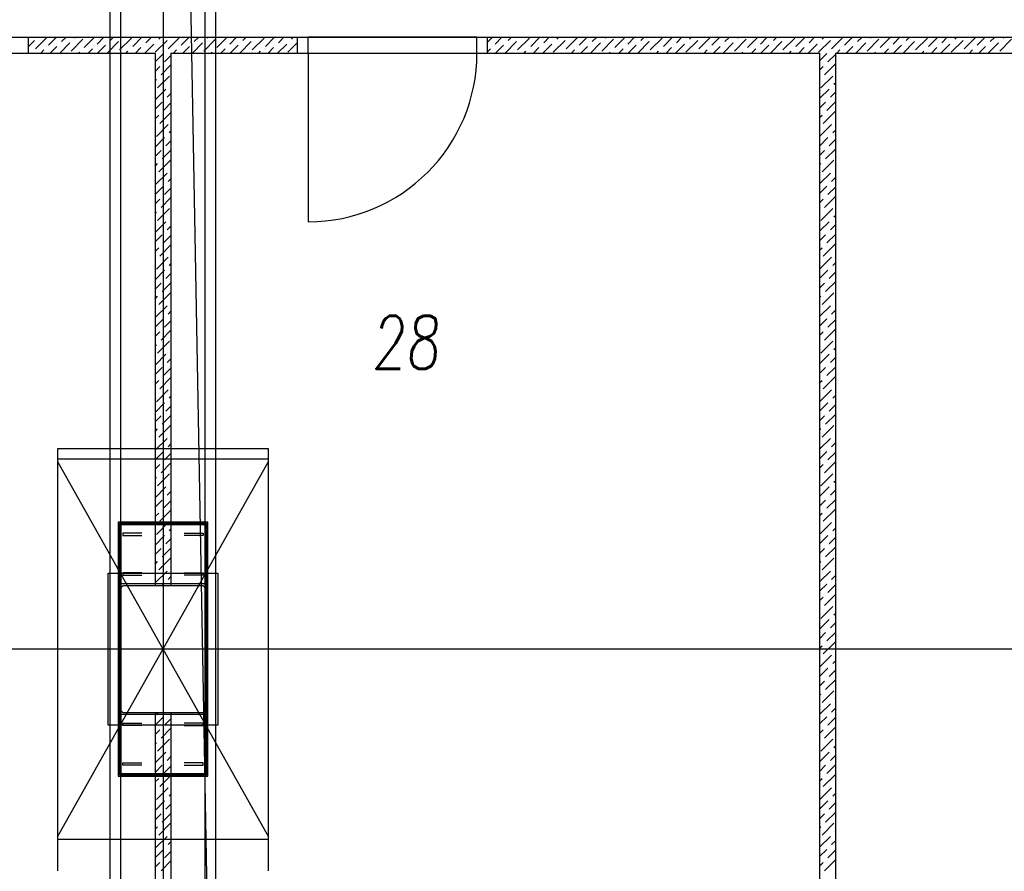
# Model space of a CAD drawing. Header units: millimetres. Extents: x 373037 to 682063, y 76092 to 274210.
# Tile 119 of 256: x 667647 to 672313, y 250779 to 254815. Entities that reach past the tile are written whole.
import ezdxf

# ---------------------------------------------------------------- set-up
doc = ezdxf.new("R2010")
doc.units = ezdxf.units.MM
doc.header["$LTSCALE"] = 100
for name, pattern in [('CK_ČERCHOVANÁ 50', [6, 3, -1.5, 0, -1.5]), ('ČERCHOVANÁ', [25.4, 12.7, -6.35, 0, -6.35]), ('ČÁRKOVANÁ', [19.05, 12.7, -6.35]), ('ČÁRKOVANÁ01-01', [2, 1, -1])]:
    doc.linetypes.add(name, pattern=pattern)
doc.layers.add('PUDORYS', color=253, linetype='CONTINUOUS')
doc.styles.add('CS-ROMANS', font='romans.shx', dxfattribs={"width": 0.75, "oblique": 5})

msp = doc.modelspace()

# ---------------------------------------------------------------- linework, layer by layer
at = {"layer": 'PUDORYS', "color": 252, "linetype": 'ČÁRKOVANÁ01-01', "ltscale": 200, "true_color": 0x939598}
msp.add_line((668551.6, 249832.2), (668126.6, 273032.2), dxfattribs=at)
at = {"layer": 'PUDORYS', "color": 252, "linetype": 'ČERCHOVANÁ', "ltscale": 25, "true_color": 0x939598}
for p, q in [((668326.6, 264632.2), (668326.6, 249134.9)), ((682063.2, 251832.2), (654424.2, 251832.2))]:
    msp.add_line(p, q, dxfattribs=at)
at = {"layer": 'PUDORYS', "color": 252, "ltscale": 20, "true_color": 0x939598}
for p, q in [((668076.6, 250032.2), (668076.6, 256632.2)), ((668576.6, 250032.2), (668576.6, 256632.2))]:
    msp.add_line(p, q, dxfattribs=at)
at = {"layer": 'PUDORYS', "color": 252, "linetype": 'CK_ČERCHOVANÁ 50', "ltscale": 50, "true_color": 0x939598}
for p, q in [((668126.6, 252132.2), (668126.6, 256432.2)), ((668526.6, 252132.2), (668526.6, 256432.2)), ((668126.6, 249832.2), (668126.6, 251532.2)), ((668526.6, 249832.2), (668526.6, 251532.2))]:
    msp.add_line(p, q, dxfattribs=at)
at = {"layer": 'PUDORYS', "color": 252, "true_color": 0x939598}
for p, q in [((667149.1, 254732.2), (668326.6, 254732.2)), ((667689.1, 254657.2), (667689.1, 254732.2)), ((668326.6, 254732.2), (673139.1, 254732.2)), ((668964.1, 254657.2), (668964.1, 254732.2)), ((669814.1, 254732.2), (669014.1, 254732.2)), ((669014.1, 254657.2), (669014.1, 254732.2)), ((669814.1, 254657.2), (669814.1, 254732.2)), ((669864.1, 254657.2), (669864.1, 254732.2)), ((667149.1, 254657.2), (668289.1, 254657.2)), ((668289.1, 254657.2), (668289.1, 252132.2)), ((668364.1, 254657.2), (668364.1, 252132.2)), ((668364.1, 254657.2), (671439.1, 254657.2)), ((669014.1, 254657.2), (669014.1, 253857.2)), ((669014.1, 254657.2), (669814.1, 254657.2)), ((671514.1, 254657.2), (672592.7, 254657.2)), ((668226.6, 252382.2), (668136.6, 252382.2)), ((668136.6, 252382.2), (668136.6, 252370.2)), ((668136.6, 252370.2), (668226.6, 252370.2)), ((668426.6, 252382.2), (668516.6, 252382.2)), ((668516.6, 252370.2), (668426.6, 252370.2)), ((668516.6, 252382.2), (668516.6, 252370.2)), ((668226.6, 252194.2), (668136.6, 252194.2)), ((668136.6, 252194.2), (668136.6, 252182.2)), ((668136.6, 252182.2), (668226.6, 252182.2)), ((668426.6, 252194.2), (668516.6, 252194.2)), ((668516.6, 252182.2), (668426.6, 252182.2)), ((668516.6, 252194.2), (668516.6, 252182.2)), ((668289.1, 251532.2), (668289.1, 249832.2)), ((668364.1, 251532.2), (668364.1, 249832.2)), ((668136.6, 251470.2), (668136.6, 251482.2)), ((668136.6, 251482.2), (668226.6, 251482.2)), ((668516.6, 251482.2), (668426.6, 251482.2)), ((668516.6, 251470.2), (668516.6, 251482.2)), ((668226.6, 251470.2), (668136.6, 251470.2)), ((668426.6, 251470.2), (668516.6, 251470.2)), ((668136.6, 251282.2), (668136.6, 251294.2)), ((668136.6, 251294.2), (668226.6, 251294.2)), ((668516.6, 251294.2), (668426.6, 251294.2)), ((668516.6, 251282.2), (668516.6, 251294.2)), ((668226.6, 251282.2), (668136.6, 251282.2)), ((668426.6, 251282.2), (668516.6, 251282.2))]:
    msp.add_line(p, q, dxfattribs=at)
at = {"layer": 'PUDORYS', "color": 252, "linetype": 'Continuous', "ltscale": 5, "true_color": 0x939598}
for p, q in [((667689.1, 254688.9), (667717, 254716.7)), ((667722.6, 254677.4), (667777.3, 254732.2)), ((667784.3, 254694.3), (667822.2, 254732.2)), ((667837, 254657.2), (667885.3, 254705.5)), ((667846, 254711.1), (667867.1, 254732.2)), ((667890.9, 254666.2), (667947.1, 254722.3)), ((667907.8, 254727.9), (667912, 254732.2)), ((667952.7, 254683), (668001.8, 254732.2)), ((668014.4, 254699.9), (668046.7, 254732.2)), ((668061.5, 254657.2), (668115.5, 254711.1)), ((668076.2, 254716.7), (668091.6, 254732.2)), ((668121.1, 254671.8), (668177.2, 254727.9)), ((668182.8, 254688.7), (668226.3, 254732.2)), ((668241.1, 254657.2), (668283.8, 254699.9)), ((668244.5, 254705.5), (668271.2, 254732.2)), ((668289.4, 254660.6), (668345.6, 254716.7)), ((668306.3, 254722.3), (668316.1, 254732.2)), ((668351.2, 254677.4), (668405.9, 254732.2)), ((668412.9, 254694.3), (668450.8, 254732.2)), ((668465.6, 254657.2), (668514, 254705.5)), ((668474.7, 254711.1), (668495.7, 254732.2)), ((668519.6, 254666.2), (668575.7, 254722.3)), ((668536.4, 254727.9), (668540.6, 254732.2)), ((668581.3, 254683), (668630.4, 254732.2)), ((668643, 254699.9), (668675.3, 254732.2)), ((668690.1, 254657.2), (668744.1, 254711.1)), ((668704.8, 254716.7), (668720.2, 254732.2)), ((668749.7, 254671.8), (668805.8, 254727.9)), ((668811.4, 254688.7), (668854.9, 254732.2)), ((668869.7, 254657.2), (668912.5, 254699.9)), ((668873.2, 254705.5), (668899.8, 254732.2)), ((668918.1, 254660.6), (668964.1, 254706.7)), ((668934.9, 254722.3), (668944.7, 254732.2)), ((669864.1, 254708.6), (669887.6, 254732.2)), ((669900.3, 254699.9), (669932.5, 254732.2)), ((669947.4, 254657.2), (670001.3, 254711.1)), ((669962, 254716.7), (669977.5, 254732.2)), ((670006.9, 254671.8), (670063, 254727.9)), ((670068.7, 254688.7), (670112.2, 254732.2)), ((670127, 254657.2), (670169.7, 254699.9)), ((670130.4, 254705.5), (670157.1, 254732.2)), ((670175.3, 254660.6), (670231.4, 254716.7)), ((670192.1, 254722.3), (670202, 254732.2)), ((670237, 254677.4), (670291.8, 254732.2)), ((670298.8, 254694.3), (670336.7, 254732.2)), ((670351.5, 254657.2), (670399.8, 254705.5)), ((670360.5, 254711.1), (670381.6, 254732.2)), ((670405.4, 254666.2), (670461.5, 254722.3)), ((670422.3, 254727.9), (670426.5, 254732.2)), ((670467.2, 254683), (670516.3, 254732.2)), ((670528.9, 254699.9), (670561.2, 254732.2)), ((670576, 254657.2), (670629.9, 254711.1)), ((670590.6, 254716.7), (670606.1, 254732.2)), ((670635.5, 254671.8), (670691.7, 254727.9)), ((670697.3, 254688.7), (670740.8, 254732.2)), ((670755.6, 254657.2), (670798.3, 254699.9)), ((670759, 254705.5), (670785.7, 254732.2)), ((670803.9, 254660.6), (670860, 254716.7)), ((670820.8, 254722.3), (670830.6, 254732.2)), ((670865.7, 254677.4), (670920.4, 254732.2)), ((670927.4, 254694.3), (670965.3, 254732.2)), ((670980.1, 254657.2), (671028.4, 254705.5)), ((670989.1, 254711.1), (671010.2, 254732.2)), ((671034, 254666.2), (671090.2, 254722.3)), ((671050.9, 254727.9), (671055.1, 254732.2)), ((671095.8, 254683), (671144.9, 254732.2)), ((671157.5, 254699.9), (671189.8, 254732.2)), ((671204.6, 254657.2), (671258.5, 254711.1)), ((671219.3, 254716.7), (671234.7, 254732.2)), ((671264.2, 254671.8), (671320.3, 254727.9)), ((671325.9, 254688.7), (671369.4, 254732.2)), ((671384.2, 254657.2), (671426.9, 254699.9)), ((671387.6, 254705.5), (671414.3, 254732.2)), ((671432.5, 254660.6), (671488.7, 254716.7)), ((671449.4, 254722.3), (671459.2, 254732.2)), ((671494.3, 254677.4), (671549, 254732.2)), ((671556, 254694.3), (671593.9, 254732.2)), ((671608.7, 254657.2), (671657, 254705.5)), ((671617.8, 254711.1), (671638.8, 254732.2)), ((671662.7, 254666.2), (671718.8, 254722.3)), ((671679.5, 254727.9), (671683.7, 254732.2)), ((671724.4, 254683), (671773.5, 254732.2)), ((671786.1, 254699.9), (671818.4, 254732.2)), ((671833.2, 254657.2), (671887.2, 254711.1)), ((671847.9, 254716.7), (671863.3, 254732.2)), ((671892.8, 254671.8), (671948.9, 254727.9)), ((671954.5, 254688.7), (671998, 254732.2)), ((672012.8, 254657.2), (672055.5, 254699.9)), ((672016.3, 254705.5), (672042.9, 254732.2)), ((672061.2, 254660.6), (672117.3, 254716.7)), ((672078, 254722.3), (672087.8, 254732.2)), ((672122.9, 254677.4), (672177.6, 254732.2)), ((672184.6, 254694.3), (672222.5, 254732.2)), ((672237.3, 254657.2), (672285.7, 254705.5)), ((672246.4, 254711.1), (672267.4, 254732.2)), ((672291.3, 254666.2), (672347.4, 254722.3)), ((672308.1, 254727.9), (672312.3, 254732.2)), ((667747.2, 254657.2), (667761.9, 254671.8)), ((667792.1, 254657.2), (667823.6, 254688.7)), ((667926.8, 254657.2), (667930.2, 254660.6)), ((667971.7, 254657.2), (667992, 254677.4)), ((668016.6, 254657.2), (668053.7, 254694.3)), ((668151.3, 254657.2), (668160.4, 254666.2)), ((668196.2, 254657.2), (668222.1, 254683)), ((668289.1, 254615.4), (668328.7, 254655)), ((668375.8, 254657.2), (668390.5, 254671.8)), ((668420.7, 254657.2), (668452.2, 254688.7)), ((668555.4, 254657.2), (668558.9, 254660.6)), ((668600.3, 254657.2), (668620.6, 254677.4)), ((668645.2, 254657.2), (668682.3, 254694.3)), ((668779.9, 254657.2), (668789, 254666.2)), ((668824.8, 254657.2), (668850.7, 254683)), ((669864.1, 254663.7), (669877.8, 254677.4)), ((669902.5, 254657.2), (669939.6, 254694.3)), ((670037.2, 254657.2), (670046.2, 254666.2)), ((670082.1, 254657.2), (670107.9, 254683)), ((670261.7, 254657.2), (670276.3, 254671.8)), ((670306.6, 254657.2), (670338.1, 254688.7)), ((670441.3, 254657.2), (670444.7, 254660.6)), ((670486.2, 254657.2), (670506.4, 254677.4)), ((670531.1, 254657.2), (670568.2, 254694.3)), ((670665.8, 254657.2), (670674.8, 254666.2)), ((670710.7, 254657.2), (670736.6, 254683)), ((670890.3, 254657.2), (670904.9, 254671.8)), ((670935.2, 254657.2), (670966.7, 254688.7)), ((671069.9, 254657.2), (671073.3, 254660.6)), ((671114.8, 254657.2), (671135.1, 254677.4)), ((671159.7, 254657.2), (671196.8, 254694.3)), ((671294.4, 254657.2), (671303.4, 254666.2)), ((671339.3, 254657.2), (671365.2, 254683)), ((671439.1, 254622.3), (671471.8, 254655)), ((671477.4, 254615.7), (671514.1, 254652.4)), ((671518.9, 254657.2), (671533.6, 254671.8)), ((671563.8, 254657.2), (671595.3, 254688.7)), ((671698.5, 254657.2), (671701.9, 254660.6)), ((671743.4, 254657.2), (671763.7, 254677.4)), ((671788.3, 254657.2), (671825.4, 254694.3)), ((671923, 254657.2), (671932.1, 254666.2)), ((671967.9, 254657.2), (671993.8, 254683)), ((672147.5, 254657.2), (672162.2, 254671.8)), ((672192.4, 254657.2), (672223.9, 254688.7)), ((668334.3, 254615.7), (668364.1, 254645.5)), ((671460.6, 254554), (671514.1, 254607.5)), ((668289.1, 254570.5), (668311.9, 254593.2)), ((668317.5, 254554), (668364.1, 254600.6)), ((671439.1, 254577.4), (671455, 254593.2)), ((668289.1, 254525.6), (668295.1, 254531.5)), ((668300.7, 254492.2), (668356.8, 254548.3)), ((668362.4, 254509.1), (668364.1, 254510.8)), ((671443.8, 254492.2), (671499.9, 254548.3)), ((671505.5, 254509.1), (671514.1, 254517.7)), ((668289.1, 254435.8), (668340, 254486.6)), ((668345.6, 254447.3), (668364.1, 254465.9)), ((671439.1, 254442.7), (671483, 254486.6)), ((671488.7, 254447.3), (671514.1, 254472.8)), ((668289.1, 254390.9), (668323.1, 254424.9)), ((668328.7, 254385.6), (668364.1, 254421)), ((671439.1, 254397.8), (671466.2, 254424.9)), ((671471.8, 254385.6), (671514.1, 254427.9)), ((668311.9, 254323.8), (668364.1, 254376.1)), ((671455, 254323.8), (671511.1, 254380)), ((668289.1, 254346), (668306.3, 254363.1)), ((671439.1, 254352.9), (671449.4, 254363.1)), ((668289.1, 254301.1), (668289.4, 254301.4)), ((668295.1, 254262.1), (668351.2, 254318.2)), ((668356.8, 254278.9), (668364.1, 254286.3)), ((671439.1, 254263.1), (671494.3, 254318.2)), ((671499.9, 254278.9), (671514.1, 254293.2)), ((668289.1, 254211.3), (668334.3, 254256.5)), ((668340, 254217.2), (668364.1, 254241.4)), ((671439.1, 254218.2), (671477.4, 254256.5)), ((671483, 254217.2), (671514.1, 254248.3)), ((668289.1, 254166.4), (668317.5, 254194.7)), ((668323.1, 254155.5), (668364.1, 254196.5)), ((671439.1, 254173.3), (671460.6, 254194.7)), ((671466.2, 254155.5), (671514.1, 254203.4)), ((668306.3, 254093.7), (668362.4, 254149.8)), ((671449.4, 254093.7), (671505.5, 254149.8)), ((668289.1, 254121.5), (668300.7, 254133)), ((671439.1, 254128.4), (671443.8, 254133)), ((671511.1, 254110.6), (671514.1, 254113.6)), ((668289.4, 254032), (668345.6, 254088.1)), ((668351.2, 254048.8), (668364.1, 254061.8)), ((671439.1, 254038.6), (671488.7, 254088.1)), ((671494.3, 254048.8), (671514.1, 254068.7)), ((668289.1, 253986.8), (668328.7, 254026.4)), ((668334.3, 253987.1), (668364.1, 254016.9)), ((671439.1, 253993.7), (671471.8, 254026.4)), ((671477.4, 253987.1), (671514.1, 254023.8)), ((668289.1, 253941.9), (668311.9, 253964.6)), ((668317.5, 253925.3), (668364.1, 253972)), ((671439.1, 253948.8), (671455, 253964.6)), ((671460.6, 253925.3), (671514.1, 253978.9)), ((668300.7, 253863.6), (668356.8, 253919.7)), ((671443.8, 253863.6), (671499.9, 253919.7)), ((668289.1, 253897), (668295.1, 253902.9)), ((668289.1, 253807.2), (668340, 253858)), ((668362.4, 253880.4), (668364.1, 253882.2)), ((671439.1, 253814.1), (671483, 253858)), ((671505.5, 253880.4), (671514.1, 253889.1)), ((668345.6, 253818.7), (668364.1, 253837.3)), ((671488.7, 253818.7), (671514.1, 253844.2)), ((668289.1, 253762.3), (668323.1, 253796.2)), ((668328.7, 253757), (668364.1, 253792.4)), ((671439.1, 253769.2), (671466.2, 253796.2)), ((671471.8, 253757), (671514.1, 253799.3)), ((668289.1, 253717.4), (668306.3, 253734.5)), ((668311.9, 253695.2), (668364.1, 253747.5)), ((671439.1, 253724.3), (671449.4, 253734.5)), ((671455, 253695.2), (671511.1, 253751.3)), ((668289.1, 253672.5), (668289.4, 253672.8)), ((668295.1, 253633.5), (668351.2, 253689.6)), ((671439.1, 253634.5), (671494.3, 253689.6)), ((668289.1, 253582.7), (668334.3, 253627.9)), ((668356.8, 253650.3), (668364.1, 253657.7)), ((671439.1, 253589.6), (671477.4, 253627.9)), ((671499.9, 253650.3), (671514.1, 253664.6)), ((668340, 253588.6), (668364.1, 253612.8)), ((671483, 253588.6), (671514.1, 253619.7)), ((668289.1, 253537.8), (668317.5, 253566.1)), ((668323.1, 253526.8), (668364.1, 253567.9)), ((671439.1, 253544.7), (671460.6, 253566.1)), ((671466.2, 253526.8), (671514.1, 253574.8)), ((668289.1, 253492.9), (668300.7, 253504.4)), ((668306.3, 253465.1), (668362.4, 253521.2)), ((671439.1, 253499.8), (671443.8, 253504.4)), ((671449.4, 253465.1), (671505.5, 253521.2)), ((671511.1, 253481.9), (671514.1, 253485)), ((668289.4, 253403.4), (668345.6, 253459.5)), ((671439.1, 253410), (671488.7, 253459.5)), ((671494.3, 253420.2), (671514.1, 253440.1)), ((668289.1, 253358.2), (668328.7, 253397.7)), ((668351.2, 253420.2), (668364.1, 253433.2)), ((671439.1, 253365.1), (671471.8, 253397.7)), ((671477.4, 253358.5), (671514.1, 253395.2)), ((668334.3, 253358.5), (668364.1, 253388.2)), ((671460.6, 253296.7), (671514.1, 253350.3)), ((668289.1, 253313.2), (668311.9, 253336)), ((668317.5, 253296.7), (668364.1, 253343.3)), ((671439.1, 253320.2), (671455, 253336)), ((668289.1, 253268.3), (668295.1, 253274.3)), ((668300.7, 253235), (668356.8, 253291.1)), ((668362.4, 253251.8), (668364.1, 253253.5)), ((671443.8, 253235), (671499.9, 253291.1)), ((671505.5, 253251.8), (671514.1, 253260.5)), ((668289.1, 253178.5), (668340, 253229.4)), ((668345.6, 253190.1), (668364.1, 253208.6)), ((671439.1, 253185.5), (671483, 253229.4)), ((671488.7, 253190.1), (671514.1, 253215.6)), ((668289.1, 253133.6), (668323.1, 253167.6)), ((668328.7, 253128.3), (668364.1, 253163.7)), ((671439.1, 253140.6), (671466.2, 253167.6)), ((671471.8, 253128.3), (671514.1, 253170.7)), ((668311.9, 253066.6), (668364.1, 253118.8)), ((671455, 253066.6), (671511.1, 253122.7)), ((668289.1, 253088.7), (668306.3, 253105.9)), ((671439.1, 253095.7), (671449.4, 253105.9)), ((668289.1, 253043.8), (668289.4, 253044.1)), ((668295.1, 253004.9), (668351.2, 253061)), ((668356.8, 253021.7), (668364.1, 253029)), ((671439.1, 253005.9), (671494.3, 253061)), ((671499.9, 253021.7), (671514.1, 253035.9)), ((668289.1, 252954), (668334.3, 252999.2)), ((668340, 252960), (668364.1, 252984.1)), ((671439.1, 252960.9), (671477.4, 252999.2)), ((671483, 252960), (671514.1, 252991)), ((668289.1, 252909.1), (668317.5, 252937.5)), ((668323.1, 252898.2), (668364.1, 252939.2)), ((671439.1, 252916), (671460.6, 252937.5)), ((671466.2, 252898.2), (671514.1, 252946.1)), ((668306.3, 252836.5), (668362.4, 252892.6)), ((671449.4, 252836.5), (671505.5, 252892.6)), ((668289.1, 252864.2), (668300.7, 252875.8)), ((671439.1, 252871.1), (671443.8, 252875.8)), ((671511.1, 252853.3), (671514.1, 252856.3)), ((668289.4, 252774.7), (668345.6, 252830.9)), ((668351.2, 252791.6), (668364.1, 252804.5)), ((671439.1, 252781.3), (671488.7, 252830.9)), ((671494.3, 252791.6), (671514.1, 252811.4)), ((668289.1, 252729.5), (668328.7, 252769.1)), ((668334.3, 252729.8), (668364.1, 252759.6)), ((671439.1, 252736.4), (671471.8, 252769.1)), ((671477.4, 252729.8), (671514.1, 252766.5)), ((668289.1, 252684.6), (668311.9, 252707.4)), ((668317.5, 252668.1), (668364.1, 252714.7)), ((671439.1, 252691.5), (671455, 252707.4)), ((671460.6, 252668.1), (671514.1, 252721.6)), ((668289.1, 252639.7), (668295.1, 252645.7)), ((668300.7, 252606.4), (668356.8, 252662.5)), ((671443.8, 252606.4), (671499.9, 252662.5)), ((668289.1, 252549.9), (668340, 252600.7)), ((668362.4, 252623.2), (668364.1, 252624.9)), ((671439.1, 252556.8), (671483, 252600.7)), ((671505.5, 252623.2), (671514.1, 252631.8)), ((668345.6, 252561.5), (668364.1, 252580)), ((671488.7, 252561.5), (671514.1, 252586.9)), ((668289.1, 252505), (668323.1, 252539)), ((668328.7, 252499.7), (668364.1, 252535.1)), ((671439.1, 252511.9), (671466.2, 252539)), ((671471.8, 252499.7), (671514.1, 252542)), ((668289.1, 252460.1), (668306.3, 252477.3)), ((668311.9, 252438), (668364.1, 252490.2)), ((671439.1, 252467), (671449.4, 252477.3)), ((671455, 252438), (671511.1, 252494.1)), ((668289.1, 252415.2), (668289.4, 252415.5)), ((668295.1, 252376.2), (668351.2, 252432.4)), ((671439.1, 252377.2), (671494.3, 252432.4)), ((668289.1, 252325.4), (668334.3, 252370.6)), ((668356.8, 252393.1), (668364.1, 252400.4)), ((671439.1, 252332.3), (671477.4, 252370.6)), ((671499.9, 252393.1), (671514.1, 252407.3)), ((668340, 252331.3), (668364.1, 252355.5)), ((671483, 252331.3), (671514.1, 252362.4)), ((668289.1, 252280.5), (668317.5, 252308.9)), ((668323.1, 252269.6), (668364.1, 252310.6)), ((671439.1, 252287.4), (671460.6, 252308.9)), ((671466.2, 252269.6), (671514.1, 252317.5)), ((668289.1, 252235.6), (668300.7, 252247.2)), ((668306.3, 252207.9), (668362.4, 252264)), ((671439.1, 252242.5), (671443.8, 252247.2)), ((671449.4, 252207.9), (671505.5, 252264)), ((671511.1, 252224.7), (671514.1, 252227.7)), ((668289.4, 252146.1), (668345.6, 252202.3)), ((671439.1, 252152.7), (671488.7, 252202.3)), ((671494.3, 252163), (671514.1, 252182.8)), ((668320.4, 252132.2), (668328.7, 252140.5)), ((668351.2, 252163), (668364.1, 252175.9)), ((671439.1, 252107.8), (671471.8, 252140.5)), ((671477.4, 252101.2), (671514.1, 252137.9)), ((671460.6, 252039.5), (671514.1, 252093)), ((671439.1, 252062.9), (671455, 252078.8)), ((671443.8, 251977.7), (671499.9, 252033.9)), ((671505.5, 251994.6), (671514.1, 252003.2)), ((671439.1, 251928.2), (671483, 251972.1)), ((671488.7, 251932.8), (671514.1, 251958.3)), ((671439.1, 251883.3), (671466.2, 251910.4)), ((671471.8, 251871.1), (671514.1, 251913.4)), ((671455, 251809.4), (671511.1, 251865.5)), ((671439.1, 251838.4), (671449.4, 251848.7)), ((671439.1, 251748.6), (671494.3, 251803.8)), ((671499.9, 251764.5), (671514.1, 251778.7)), ((671439.1, 251703.7), (671477.4, 251742)), ((671483, 251702.7), (671514.1, 251733.8)), ((671439.1, 251658.8), (671460.6, 251680.3)), ((671466.2, 251641), (671514.1, 251688.9)), ((671439.1, 251613.9), (671443.8, 251618.5)), ((671449.4, 251579.2), (671505.5, 251635.4)), ((671439.1, 251524.1), (671488.7, 251573.6)), ((671511.1, 251596.1), (671514.1, 251599.1)), ((668289.4, 251517.5), (668304.1, 251532.2)), ((671494.3, 251534.3), (671514.1, 251554.2)), ((668289.1, 251472.3), (668328.7, 251511.9)), ((668334.3, 251472.6), (668364.1, 251502.4)), ((671439.1, 251479.2), (671471.8, 251511.9)), ((671477.4, 251472.6), (671514.1, 251509.3)), ((668289.1, 251427.4), (668311.9, 251450.2)), ((668317.5, 251410.9), (668364.1, 251457.5)), ((671439.1, 251434.3), (671455, 251450.2)), ((671460.6, 251410.9), (671514.1, 251464.4)), ((668289.1, 251382.5), (668295.1, 251388.4)), ((668300.7, 251349.1), (668356.8, 251405.3)), ((671443.8, 251349.1), (671499.9, 251405.3)), ((668289.1, 251292.7), (668340, 251343.5)), ((668362.4, 251366), (668364.1, 251367.7)), ((671439.1, 251299.6), (671483, 251343.5)), ((671505.5, 251366), (671514.1, 251374.6)), ((668345.6, 251304.2), (668364.1, 251322.8)), ((671488.7, 251304.2), (671514.1, 251329.7)), ((668289.1, 251247.8), (668323.1, 251281.8)), ((668328.7, 251242.5), (668364.1, 251277.9)), ((671439.1, 251254.7), (671466.2, 251281.8)), ((671471.8, 251242.5), (671514.1, 251284.8)), ((668289.1, 251202.9), (668306.3, 251220)), ((668311.9, 251180.7), (668364.1, 251233)), ((671439.1, 251209.8), (671449.4, 251220)), ((671455, 251180.7), (671511.1, 251236.9)), ((668289.1, 251158), (668289.4, 251158.3)), ((668295.1, 251119), (668351.2, 251175.1)), ((671439.1, 251120), (671494.3, 251175.1)), ((668289.1, 251068.2), (668334.3, 251113.4)), ((668356.8, 251135.8), (668364.1, 251143.2)), ((671439.1, 251075.1), (671477.4, 251113.4)), ((671483, 251074.1), (671514.1, 251105.2)), ((671499.9, 251135.8), (671514.1, 251150.1)), ((668340, 251074.1), (668364.1, 251098.3)), ((671466.2, 251012.4), (671514.1, 251060.3)), ((668289.1, 251023.3), (668317.5, 251051.7)), ((668323.1, 251012.4), (668364.1, 251053.4)), ((671439.1, 251030.2), (671460.6, 251051.7)), ((668289.1, 250978.4), (668300.7, 250989.9)), ((668306.3, 250950.6), (668362.4, 251006.8)), ((671439.1, 250985.3), (671443.8, 250989.9)), ((671449.4, 250950.6), (671505.5, 251006.8)), ((671511.1, 250967.5), (671514.1, 250970.5)), ((668289.4, 250888.9), (668345.6, 250945)), ((668351.2, 250905.7), (668364.1, 250918.7)), ((671439.1, 250895.5), (671488.7, 250945)), ((671494.3, 250905.7), (671514.1, 250925.6)), ((668289.1, 250843.7), (668328.7, 250883.3)), ((668334.3, 250844), (668364.1, 250873.8)), ((671439.1, 250850.6), (671471.8, 250883.3)), ((671477.4, 250844), (671514.1, 250880.7)), ((668317.5, 250782.2), (668364.1, 250828.9)), ((671460.6, 250782.2), (671514.1, 250835.8)), ((668289.1, 250798.8), (668311.9, 250821.5)), ((671439.1, 250805.7), (671455, 250821.5))]:
    msp.add_line(p, q, dxfattribs=at)
at = {"layer": 'PUDORYS', "color": 252, "ltscale": 5, "true_color": 0x939598}
for p, q in [((668364.1, 254657.2), (671439.1, 254657.2)), ((671439.1, 249663.2), (671439.1, 254657.2)), ((671514.1, 254657.2), (674589.1, 254657.2)), ((671514.1, 249663.2), (671514.1, 254657.2)), ((668066.6, 252192.2), (668586.6, 252192.2)), ((668066.6, 251472.2), (668066.6, 252192.2)), ((668586.6, 252192.2), (668586.6, 251472.2)), ((668586.6, 251472.2), (668066.6, 251472.2))]:
    msp.add_line(p, q, dxfattribs=at)
at = {"layer": 'PUDORYS', "color": 252, "linetype": 'ČÁRKOVANÁ', "ltscale": 15, "true_color": 0x939598}
for p, q in [((668826.6, 252782.2), (667826.6, 252782.2)), ((667826.6, 252782.2), (667826.6, 250782.2)), ((668826.6, 250782.2), (668826.6, 252782.2))]:
    msp.add_line(p, q, dxfattribs=at)
at = {"layer": 'PUDORYS', "color": 252, "linetype": 'ČERCHOVANÁ', "ltscale": 10, "true_color": 0x939598}
for p, q in [((668826.6, 252732.2), (667826.6, 252732.2)), ((667826.6, 250942.2), (668826.6, 252722.2)), ((667826.6, 252722.2), (668826.6, 250942.2)), ((667826.6, 250932.2), (668826.6, 250932.2))]:
    msp.add_line(p, q, dxfattribs=at)
at = {"layer": 'PUDORYS', "color": 252, "ltscale": 5, "true_color": 0x939598}
for points in [[(668114.1, 251229.7), (668539.1, 251229.7), (668539.1, 252434.7), (668114.1, 252434.7)], [(668120.4, 251235.9), (668532.9, 251235.9), (668532.9, 252428.4), (668120.4, 252428.4)], [(668126.6, 251242.2), (668526.6, 251242.2), (668526.6, 252422.2), (668126.6, 252422.2)]]:
    msp.add_lwpolyline(points, close=True, dxfattribs=at)
at = {"layer": 'PUDORYS', "color": 252, "true_color": 0x939598}
for points in [[(668126.6, 252422.2), (668526.6, 252422.2), (668526.6, 252142.2), (668126.6, 252142.2)], [(668126.6, 251242.2), (668526.6, 251242.2), (668526.6, 251522.2), (668126.6, 251522.2)]]:
    msp.add_lwpolyline(points, close=True, dxfattribs=at)
at = {"layer": 'PUDORYS', "color": 252, "ltscale": 100, "true_color": 0x939598}
msp.add_lwpolyline([(668126.6, 252122.2), (668126.6, 251542.2), (668136.6, 251532.2), (668516.6, 251532.2), (668526.6, 251542.2), (668526.6, 252122.2), (668516.6, 252132.2), (668136.6, 252132.2)], close=True, dxfattribs=at)
at = {"layer": 'PUDORYS', "color": 252, "true_color": 0x939598}
msp.add_arc((669014.1, 254657.2), 800, 270, 0, dxfattribs=at)

# ---------------------------------------------------------------- texts
at = {"layer": 'PUDORYS', "color": 252, "ltscale": 15, "true_color": 0x939598, "style": 'CS-ROMANS', "oblique": 5, "width": 0.75}
msp.add_text('28', height=250, dxfattribs=at).set_placement((669313.6, 253161.2))

doc.saveas('drawing.dxf')
